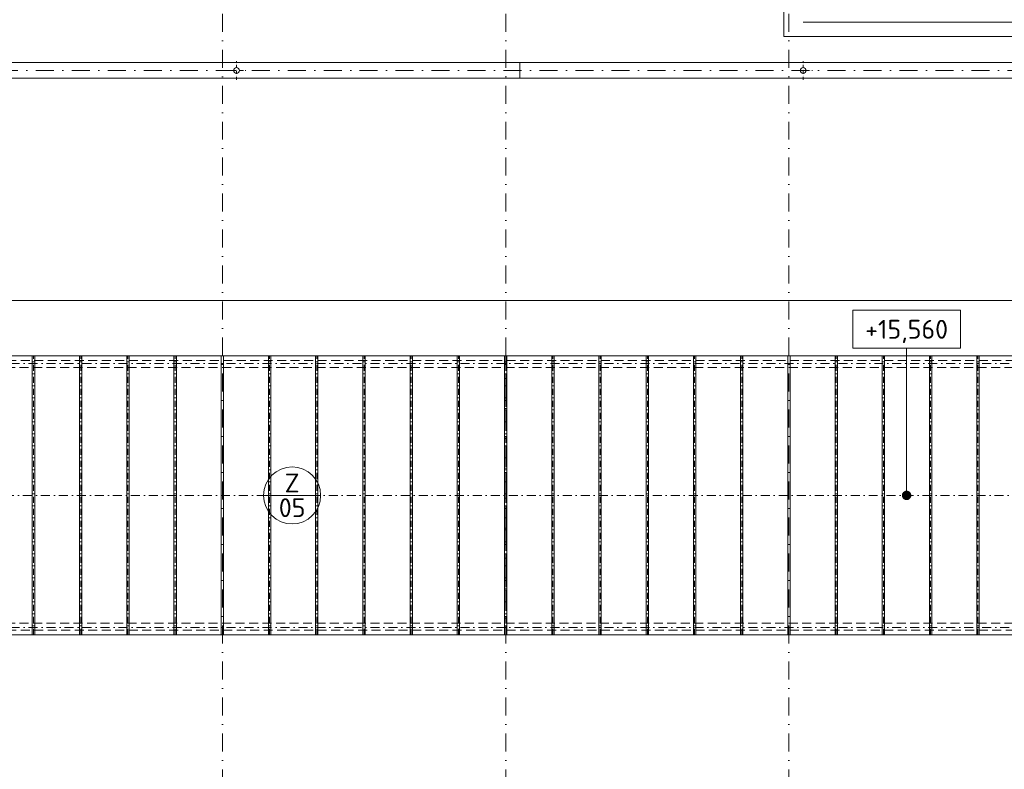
# Model space of a CAD drawing. Header units: millimetres. Extents: x -916886 to 3713765, y -2985421 to 1675785.
# Tile 150 of 256: x 122257 to 143110, y 198499 to 214375. Entities that reach past the tile are written whole.
import ezdxf
from ezdxf.enums import TextEntityAlignment as Align

# ---------------------------------------------------------------- set-up
doc = ezdxf.new("R2010")
doc.units = ezdxf.units.MM
for name, pattern in [('CENTERX2', [101.6, 63.5, -12.7, 12.7, -12.7]), ('DASHDOT', [25.4, 12.7, -6.35, 0, -6.35]), ('ČÁRKOVANÁ', [19.05, 12.7, -6.35])]:
    doc.linetypes.add(name, pattern=pattern)
doc.layers.get('Defpoints').update_dxf_attribs({"color": 8})
for name, color, linetype, lineweight in [('A99_N_kce-pohl', 1, 'Continuous', 9), ('A99_N_koty-200', 5, 'Continuous', 5), ('A99_N_koty-200 @ 200', 5, 'Continuous', 5), ('A99_N_koty-200 @ 50 (2)', 5, 'Continuous', 5), ('A99_N_koty-vysk', 160, 'Continuous', 9), ('A99_N_znaceni 200', 5, 'Continuous', 5), ('A99_S_kce-pohl', 7, 'Continuous', 5), ('A99_S_osy', 1, 'CENTERX2', 5)]:
    doc.layers.add(name, color=color, linetype=linetype, lineweight=lineweight)
doc.styles.add('A99_kota', font='isocpeur.ttf', dxfattribs={"height": 2})
doc.styles.add('A99_popis', font='isocpeur.ttf')
doc.dimstyles.new('A99_kota_200 new', dxfattribs={"dimscale": 200, "dimtxt": 2, "dimasz": 1.2, "dimexe": 0.5, "dimexo": 1.5, "dimgap": 0.5, "dimtad": 1, "dimdec": 0, "dimzin": 3, "dimdsep": 46, "dimtxsty": 'A99_kota', "dimblk": 'ARCHTICK', "dimcen": 2.5, "dimazin": 2, "dimtfac": 0.75, "dimtdec": 0, "dimtix": 1, "dimtmove": 2, "dimatfit": 0, "dimfxl": 0, "dimtolj": 1, "dimtzin": 0, "dimlwd": 5, "dimlwe": 5, "dimarcsym": 0})

# ---------------------------------------------------------------- blocks, each defined once
blk = doc.blocks.new('*U49')
at = {"color": 0, "linetype": 'ByBlock'}
blk.add_line((5.7, -4), (5.7, -19.6), dxfattribs=at)
blk.add_lwpolyline([(0, -4), (11.4, -4), (11.4, 0), (0, 0)], close=True, dxfattribs=at)
at = {"color": 0, "linetype": 'ByBlock', "ltscale": 200, "const_width": 0.5}
blk.add_lwpolyline([(5.7, -19.85, -1), (5.7, -19.35, -1)], format="xyb", close=True, dxfattribs=at)
at = {"color": 0, "linetype": 'ByBlock', "style": 'A99_kota'}
for tag, p in [('VYSKA', (5.7, -2.24)), ('VYSKA_POPIS1', (5.7, -6.04)), ('VYSKA_POPIS2', (5.9, -9.54)), ('VYSKA_POPIS3', (5.9, -13.04))]:
    blk.add_attdef(tag, text='', height=2, dxfattribs=at).set_placement(p, align=Align.MIDDLE)
blk = doc.blocks.new('_ArchTick')
at = {"color": 0, "linetype": 'ByBlock', "const_width": 0.15}
blk.add_lwpolyline([(-0.5, -0.5), (0.5, 0.5)], dxfattribs=at)
blk = doc.blocks.new('*D4110')
at = {"layer": 'A99_N_koty-200', "color": 0, "linetype": 'Continuous', "lineweight": 5, "transparency": 16777216}
for p, q in [((78550, 207630), (78550, 208530)), ((144590, 207630), (144590, 208530)), ((144590, 208430), (78550, 208430))]:
    blk.add_line(p, q, dxfattribs=at)
at = {"layer": 'Defpoints', "color": 0, "linetype": 'Continuous', "lineweight": 0, "transparency": 16777216}
for p in [(78550, 208430), (78550, 207255), (144590, 207255)]:
    blk.add_point(p, dxfattribs=at)
at = {"layer": 'A99_N_koty-200', "color": 0, "linetype": 'Continuous', "lineweight": 5, "transparency": 16777216, "xscale": 240, "yscale": 240, "zscale": 240, "rotation": 180}
blk.add_blockref('_ArchTick', (78550, 208430), dxfattribs=at)
at = {"layer": 'A99_N_koty-200', "color": 0, "linetype": 'Continuous', "lineweight": 5, "transparency": 16777216, "xscale": 240, "yscale": 240, "zscale": 240}
blk.add_blockref('_ArchTick', (144590, 208430), dxfattribs=at)
at = {"layer": 'A99_N_koty-200', "color": 0, "linetype": 'Continuous', "transparency": 16777216, "insert": (111570, 208730), "char_height": 400, "attachment_point": 5, "style": 'A99_kota'}
blk.add_mtext('\\A1;66040', dxfattribs=at)
blk = doc.blocks.new('*D4111')
at = {"layer": 'A99_N_koty-200', "color": 0, "linetype": 'Continuous', "lineweight": 5, "transparency": 16777216}
for p, q in [((78550, 208230), (78550, 208455)), ((144590, 208430), (78550, 208430)), ((144590, 208230), (144590, 208455))]:
    blk.add_line(p, q, dxfattribs=at)
at = {"layer": 'Defpoints', "color": 0, "linetype": 'Continuous', "lineweight": 0, "transparency": 16777216}
for p in [(78550, 208430), (78550, 207255), (144590, 207255)]:
    blk.add_point(p, dxfattribs=at)
at = {"layer": 'A99_N_koty-200', "color": 0, "linetype": 'Continuous', "lineweight": 5, "transparency": 16777216, "xscale": 60, "yscale": 60, "zscale": 60, "rotation": 180}
blk.add_blockref('_ArchTick', (78550, 208430), dxfattribs=at)
at = {"layer": 'A99_N_koty-200', "color": 0, "linetype": 'Continuous', "lineweight": 5, "transparency": 16777216, "xscale": 60, "yscale": 60, "zscale": 60}
blk.add_blockref('_ArchTick', (144590, 208430), dxfattribs=at)
at = {"layer": 'A99_N_koty-200', "color": 0, "linetype": 'Continuous', "transparency": 16777216, "insert": (111570, 208505), "char_height": 100, "attachment_point": 5, "style": 'A99_kota'}
blk.add_mtext('\\A1;66040', dxfattribs=at)
blk = doc.blocks.new('*U20')
at = {"color": 0, "linetype": 'ByBlock'}
blk.add_line((-3.02, 0), (3.02, 0), dxfattribs=at)
blk.add_circle((0, 0), 3.02, dxfattribs=at)
at = {"color": 0, "linetype": 'ByBlock', "style": 'A99_popis'}
for tag, p in [('KATEGORIE', (0, 1.31)), ('PRVEK', (0, -1.3))]:
    blk.add_attdef(tag, text='', height=2, dxfattribs=at).set_placement(p, align=Align.MIDDLE_CENTER)
blk = doc.blocks.new('*U5077')
at = {"layer": 'A99_N_koty-200 @ 200', "linetype": 'Continuous'}
dim = blk.add_linear_dim(base=(78550, 208430), p1=(144590, 207255), p2=(78550, 207255), angle=180, dimstyle='A99_kota_200 new', override={"dimscale": 200, "dimtix": 1, "dimtofl": 1, "dimtmove": 2, "dimatfit": 0}, dxfattribs=at)
dim.commit()
dim.dimension.update_dxf_attribs({"geometry": '*D4110', "text_midpoint": (111570, 208730)})
at = {"layer": 'A99_N_koty-200 @ 50 (2)', "linetype": 'Continuous'}
dim = blk.add_linear_dim(base=(78550, 208430), p1=(144590, 207255), p2=(78550, 207255), angle=180, dimstyle='A99_kota_200 new', override={"dimscale": 50, "dimtix": 1, "dimtofl": 1, "dimtmove": 2, "dimatfit": 0}, dxfattribs=at)
dim.commit()
dim.dimension.update_dxf_attribs({"geometry": '*D4111', "text_midpoint": (111570, 208505)})

msp = doc.modelspace()

# ---------------------------------------------------------------- linework, layer by layer
at = {"layer": 'A99_N_kce-pohl', "linetype": 'Continuous', "lineweight": 9}
for p, q in [((122525, 201345), (122525, 207255)), ((122575, 201345), (122575, 207255)), ((123525, 201345), (123525, 207255)), ((123575, 201345), (123575, 207255)), ((124525, 201345), (124525, 207255)), ((124575, 201345), (124575, 207255)), ((125525, 201345), (125525, 207255)), ((125575, 201345), (125575, 207255)), ((126525, 201345), (126525, 207255)), ((126575, 201345), (126575, 207255)), ((127525, 201345), (127525, 207255)), ((127575, 201345), (127575, 207255)), ((128525, 201345), (128525, 207255)), ((128575, 201345), (128575, 207255)), ((129525, 201345), (129525, 207255)), ((129575, 201345), (129575, 207255)), ((130525, 201345), (130525, 207255)), ((130575, 201345), (130575, 207255)), ((131525, 201345), (131525, 207255)), ((131575, 201345), (131575, 207255)), ((132525, 201345), (132525, 207255)), ((132575, 201345), (132575, 207255)), ((133525, 201345), (133525, 207255)), ((133575, 201345), (133575, 207255)), ((134525, 201345), (134525, 207255)), ((134575, 201345), (134575, 207255)), ((135525, 201345), (135525, 207255)), ((135575, 201345), (135575, 207255)), ((136525, 201345), (136525, 207255)), ((136575, 201345), (136575, 207255)), ((137525, 201345), (137525, 207255)), ((137575, 201345), (137575, 207255)), ((138525, 201345), (138525, 207255)), ((138575, 201345), (138575, 207255)), ((139525, 201345), (139525, 207255)), ((139575, 201345), (139575, 207255)), ((140525, 201345), (140525, 207255)), ((140575, 201345), (140575, 207255)), ((141525, 201345), (141525, 207255)), ((141575, 201345), (141575, 207255)), ((142525, 201345), (142525, 207255)), ((142575, 201345), (142575, 207255))]:
    msp.add_line(p, q, dxfattribs=at)
at = {"layer": 'A99_N_kce-pohl', "color": 7, "linetype": 'Continuous', "lineweight": 9}
msp.add_lwpolyline([(150690, 214020), (138440, 214020)], dxfattribs=at)
at = {"layer": 'A99_N_kce-pohl', "color": 7, "linetype": 'Continuous', "ltscale": 25}
msp.add_lwpolyline([(150690, 213135), (150690, 213465), (6000, 213465), (6000, 213135)], close=True, dxfattribs=at)
at = {"layer": 'A99_N_kce-pohl', "color": 7, "linetype": 'DASHDOT', "lineweight": 5, "ltscale": 5}
for points in [[(126850, 213100), (126850, 213500)], [(138850, 213100), (138850, 213500)], [(126650, 213300), (127050, 213300)], [(138650, 213300), (139050, 213300)]]:
    msp.add_lwpolyline(points, dxfattribs=at)
at = {"layer": 'A99_N_kce-pohl', "color": 7, "linetype": 'Continuous', "lineweight": 5}
msp.add_lwpolyline([(132850, 213135), (132850, 213465)], dxfattribs=at)
at = {"layer": 'A99_N_kce-pohl', "linetype": 'ČÁRKOVANÁ', "lineweight": 9, "ltscale": 15}
for points in [[(144760, 207155), (11790, 207155)], [(144450, 207005.3), (12100, 207005.3)], [(144760, 201445), (11790, 201445)], [(144450, 201594.7), (12100, 201594.7)]]:
    msp.add_lwpolyline(points, dxfattribs=at)
at = {"layer": 'A99_N_kce-pohl', "linetype": 'Continuous', "lineweight": 9}
msp.add_lwpolyline([(11930, 207255), (144620, 207255), (144620, 201345), (11930, 201345)], close=True, dxfattribs=at)
for points in [[(122525, 204675), (122525, 204495)], [(122575, 204675), (122575, 204495)], [(123525, 204675), (123525, 204495)], [(123575, 204675), (123575, 204495)], [(124525, 204675), (124525, 204495)], [(124575, 204675), (124575, 204495)], [(125525, 204675), (125525, 204495)], [(125575, 204675), (125575, 204495)], [(126525, 204675), (126525, 204495)], [(126575, 204675), (126575, 204495)], [(127525, 204675), (127525, 204495)], [(127575, 204675), (127575, 204495)], [(128525, 204675), (128525, 204495)], [(128575, 204675), (128575, 204495)], [(129525, 204675), (129525, 204495)], [(129575, 204675), (129575, 204495)], [(130525, 204675), (130525, 204495)], [(130575, 204675), (130575, 204495)], [(131525, 204675), (131525, 204495)], [(131575, 204675), (131575, 204495)], [(132525, 204675), (132525, 204495)], [(132575, 204675), (132575, 204495)], [(133525, 204675), (133525, 204495)], [(133575, 204675), (133575, 204495)], [(134525, 204675), (134525, 204495)], [(134575, 204675), (134575, 204495)], [(135525, 204675), (135525, 204495)], [(135575, 204675), (135575, 204495)], [(136525, 204675), (136525, 204495)], [(136575, 204675), (136575, 204495)], [(137525, 204675), (137525, 204495)], [(137575, 204675), (137575, 204495)], [(138525, 204670), (138525, 204490)], [(138575, 204670), (138575, 204490)], [(140525, 204675), (140525, 204495)], [(140575, 204675), (140575, 204495)], [(142525, 204675), (142525, 204495)], [(142575, 204675), (142575, 204495)]]:
    msp.add_lwpolyline(points, dxfattribs=at)
at = {"layer": 'A99_N_kce-pohl', "linetype": 'ČÁRKOVANÁ', "lineweight": 9, "ltscale": 3}
for points in [[(139525, 204675), (139525, 204495)], [(139575, 204675), (139575, 204495)], [(141525, 204675), (141525, 204495)], [(141575, 204675), (141575, 204495)]]:
    msp.add_lwpolyline(points, dxfattribs=at)
at = {"layer": 'A99_N_kce-pohl', "color": 7, "linetype": 'Continuous'}
for centre in [(126850, 213300), (138850, 213300)]:
    msp.add_circle(centre, 60, dxfattribs=at)
at = {"layer": 'A99_S_kce-pohl', "linetype": 'Continuous', "ltscale": 25}
msp.add_line((138850, 214320), (151100, 214320), dxfattribs=at)
msp.add_lwpolyline([(138440, 231775), (138440, 214020)], dxfattribs=at)
at = {"layer": 'A99_S_osy', "linetype": 'DASHDOT', "lineweight": 5, "ltscale": 10}
for p, q in [((122550, 201345), (122550, 207255)), ((123550, 201345), (123550, 207255)), ((124550, 201345), (124550, 207255)), ((125550, 201345), (125550, 207255)), ((127550, 201345), (127550, 207255)), ((128550, 201345), (128550, 207255)), ((129550, 201345), (129550, 207255)), ((130550, 201345), (130550, 207255)), ((131550, 201345), (131550, 207255)), ((132550, 201345), (132550, 207255)), ((133550, 201345), (133550, 207255)), ((134550, 201345), (134550, 207255)), ((135550, 201345), (135550, 207255)), ((136550, 201345), (136550, 207255)), ((137550, 201345), (137550, 207255)), ((139550, 201345), (139550, 207255)), ((140550, 201345), (140550, 207255)), ((141550, 201345), (141550, 207255)), ((142550, 201345), (142550, 207255))]:
    msp.add_line(p, q, dxfattribs=at)
at = {"layer": 'A99_S_osy', "linetype": 'DASHDOT', "lineweight": 5, "ltscale": 25}
msp.add_line((132550, 207255), (132550, 201345), dxfattribs=at)
at = {"layer": 'A99_S_osy', "linetype": 'DASHDOT', "lineweight": 5, "ltscale": 30}
for points in [[(126550, 264800), (126550, 174390)], [(132550, 264800), (132550, 176462.5)], [(138550, 264800), (138550, 146890)], [(179375, 213300), (4375, 213300)]]:
    msp.add_lwpolyline(points, dxfattribs=at)
at = {"layer": 'A99_S_osy', "linetype": 'DASHDOT', "lineweight": 5, "ltscale": 15}
for points in [[(144740, 207095), (11865, 207095)], [(144620, 204300), (11930, 204300)], [(144740, 201505), (11865, 201505)]]:
    msp.add_lwpolyline(points, dxfattribs=at)

# ---------------------------------------------------------------- block references
at = {"layer": 'A99_N_koty-200', "color": 4, "linetype": 'Continuous', "lineweight": 0}
msp.add_blockref('*U5077', (0, 0), dxfattribs=at)
at = {"layer": 'A99_N_koty-vysk'}
ref = msp.add_blockref('*U49', (142180.7, 208220), dxfattribs=dict(at, xscale=-200, yscale=200, zscale=200))
ref.add_attrib('VYSKA', '+15,560', dxfattribs={"layer": '0', "color": 0, "linetype": 'ByBlock', "height": 400, "style": 'A99_kota'}).set_placement((141040.7, 207771.8), align=Align.MIDDLE)
at = {"layer": 'A99_N_znaceni 200', "xscale": 200, "yscale": 200, "zscale": 200}
msp.add_blockref('*U20', (128027.5, 204300), dxfattribs=at).add_auto_attribs({'KATEGORIE': 'Z', 'PRVEK': '05'})

doc.saveas('drawing.dxf')
